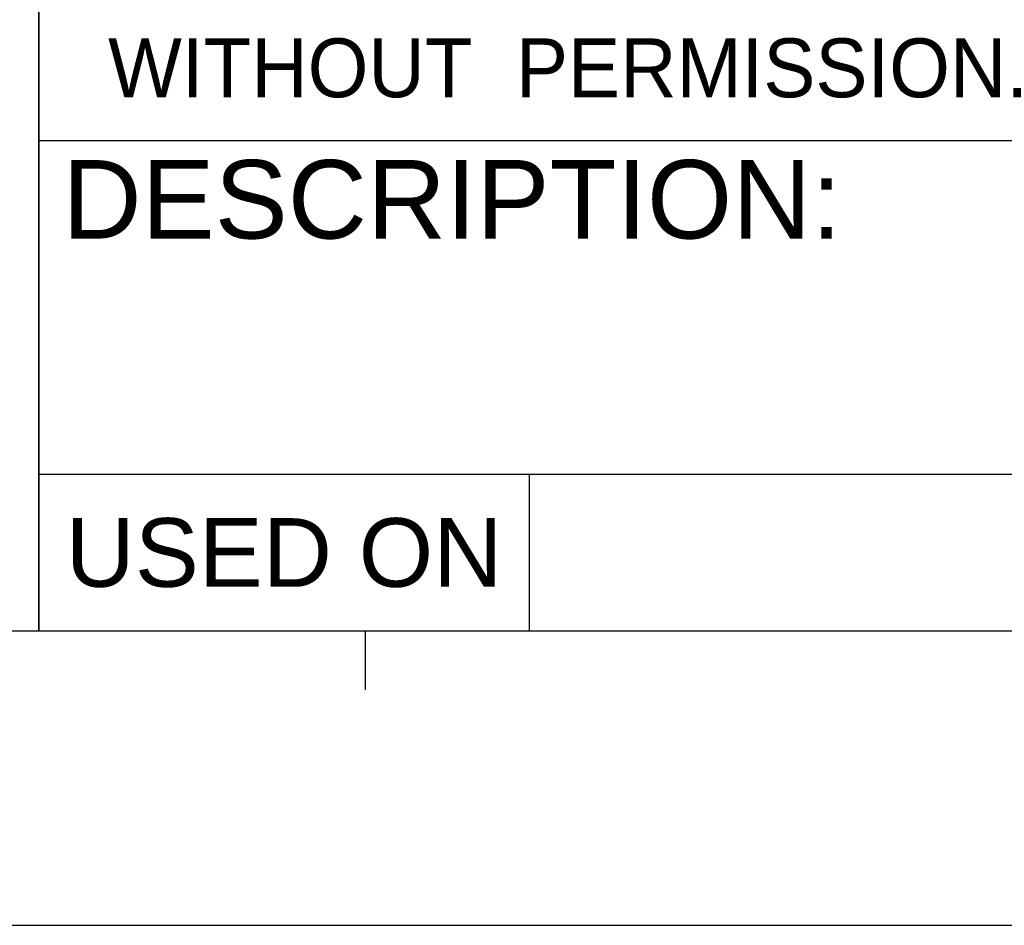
# Model space of a CAD drawing. Extents: x 0 to 1189, y 0 to 841.
# Tile 21 of 53: x 908 to 958, y 0 to 46. Entities that reach past the tile are written whole.
import ezdxf
from ezdxf.enums import TextEntityAlignment as Align

# ---------------------------------------------------------------- set-up
doc = ezdxf.new("R2010")
doc.units = 0
doc.header["$LTSCALE"] = 65.395
doc.header["$MEASUREMENT"] = 0
doc.layers.get('0').update_dxf_attribs({"linetype": 'CONTINUOUS'})
doc.styles.add('TEXTSTYLE_3', font='arial.ttf')

msp = doc.modelspace()

# ---------------------------------------------------------------- linework, layer by layer
at = {"color": 3, "linetype": 'Continuous'}
for p, q in [((909, 15), (909, 90)), ((909, 70), (909, 40)), ((909, 40), (1160, 40)), ((909, 40), (909, 23)), ((909, 40), (1037, 40)), ((909, 40), (1174, 40)), ((909, 23), (1160, 23)), ((909, 23), (1160, 23)), ((909, 23), (909, 15)), ((909, 23), (1160, 23)), ((934, 23), (934, 15)), ((15, 15), (1174, 15)), ((909, 15), (1160, 15)), ((925.64286, 15), (925.64286, 12))]:
    msp.add_line(p, q, dxfattribs=at)
at = {"color": 4, "linetype": 'Continuous'}
msp.add_line((0, 0), (1189, 0), dxfattribs=at)

# ---------------------------------------------------------------- texts
at = {"color": 1, "linetype": 'Continuous', "style": 'TEXTSTYLE_3'}
for s, height, p in [('  WITHOUT  PERMISSION.', 3, (910.2, 42.2)), ('DESCRIPTION:', 4, (910.2, 35))]:
    msp.add_text(s, height=height, dxfattribs=at).set_placement(p)
msp.add_text('USED ON', height=3.5, dxfattribs=at).set_placement((921.5, 17.25), align=Align.CENTER)

doc.saveas('drawing.dxf')
